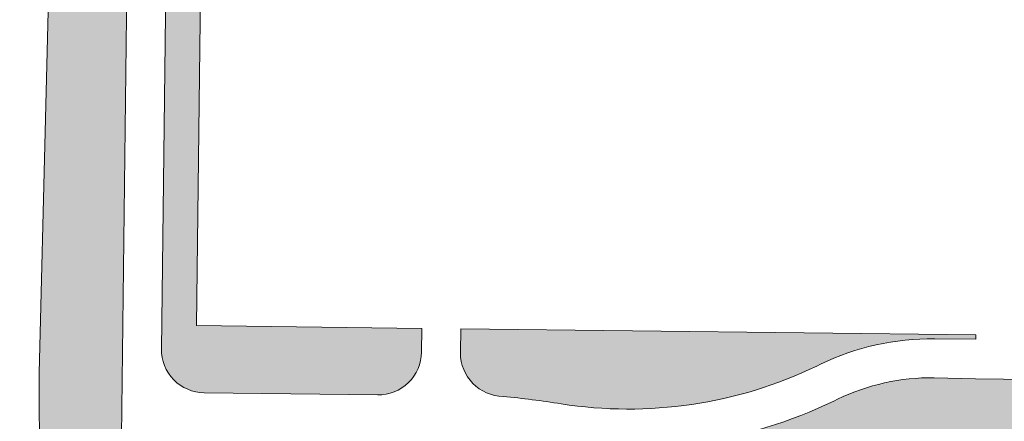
# Model space of a CAD drawing. Header units: metres. Extents: x 0 to 168310, y 0 to 462960.
# Tile 5 of 256: x 167430 to 167475, y 462641 to 462659. Entities that reach past the tile are written whole.
import ezdxf

# ---------------------------------------------------------------- set-up
doc = ezdxf.new("R2010")
doc.units = ezdxf.units.M
doc.header["$LTSCALE"] = 0.2
doc.layers.add('B_WE_GR_GRAS_BRM_RVA kruidenmengsel Barneveld_B116-A', color=83, linetype='Continuous', lineweight=18)
doc.layers.add('B_WE_GR_GRAS_BRM_RVA kruidenmengsel Barneveld_B116-G', color=83, linetype='Continuous', lineweight=18)

msp = doc.modelspace()

# ---------------------------------------------------------------- hatches: boundary and pattern name
at = {"layer": 'B_WE_GR_GRAS_BRM_RVA kruidenmengsel Barneveld_B116-A', "transparency": 33554687}
h = msp.add_hatch(color=256, dxfattribs=at)
h.dxf.hatch_style = 1
edge = h.paths.add_edge_path()
edge.add_line((167434.1370675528, 462727.2595774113), (167434.0745926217, 462727.2775319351))
edge.add_line((167434.0745926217, 462727.2775319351), (167434.0127152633, 462727.2953769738))
edge.add_line((167434.0127152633, 462727.2953769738), (167433.9514158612, 462727.3131079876))
edge.add_line((167433.9514158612, 462727.3131079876), (167433.8906746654, 462727.3307204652))
edge.add_line((167433.8906746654, 462727.3307204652), (167433.8304719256, 462727.3482098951))
edge.add_line((167433.8304719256, 462727.3482098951), (167433.7707878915, 462727.365571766))
edge.add_line((167433.7707878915, 462727.365571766), (167433.7116028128, 462727.3828015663))
edge.add_line((167433.7116028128, 462727.3828015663), (167433.6528969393, 462727.3998947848))
edge.add_line((167433.6528969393, 462727.3998947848), (167433.5946505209, 462727.41684691))
edge.add_line((167433.5946505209, 462727.41684691), (167433.5368438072, 462727.4336534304))
edge.add_line((167433.5368438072, 462727.4336534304), (167433.479457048, 462727.4503098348))
edge.add_line((167433.479457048, 462727.4503098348), (167433.4224704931, 462727.4668116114))
edge.add_line((167433.4224704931, 462727.4668116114), (167433.3658643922, 462727.4831542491))
edge.add_line((167433.3658643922, 462727.4831542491), (167433.3096190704, 462727.4993332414))
edge.add_line((167433.3096190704, 462727.4993332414), (167433.2537183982, 462727.5153458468))
edge.add_line((167433.2537183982, 462727.5153458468), (167433.1981552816, 462727.5311932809))
edge.add_line((167433.1981552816, 462727.5311932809), (167433.1429237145, 462727.5468771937))
edge.add_line((167433.1429237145, 462727.5468771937), (167433.0880170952, 462727.5623994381))
edge.add_line((167433.0880170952, 462727.5623994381), (167433.0334295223, 462727.5777615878))
edge.add_line((167433.0334295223, 462727.5777615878), (167432.9791548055, 462727.5929654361))
edge.add_line((167432.9791548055, 462727.5929654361), (167432.9251866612, 462727.6080127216))
edge.add_line((167432.9251866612, 462727.6080127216), (167432.8715191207, 462727.6229051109))
edge.add_line((167432.8715191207, 462727.6229051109), (167432.8181458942, 462727.6376443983))
edge.add_line((167432.8181458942, 462727.6376443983), (167432.765060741, 462727.6522322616))
edge.add_line((167432.765060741, 462727.6522322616), (167432.7122576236, 462727.666670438))
edge.add_line((167432.7122576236, 462727.666670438), (167432.6597303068, 462727.6809606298))
edge.add_line((167432.6597303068, 462727.6809606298), (167432.6074726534, 462727.695104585))
edge.add_line((167432.6074726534, 462727.695104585), (167432.5554784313, 462727.7091040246))
edge.add_line((167432.5554784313, 462727.7091040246), (167432.5037416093, 462727.7229606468))
edge.add_line((167432.5037416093, 462727.7229606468), (167432.452256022, 462727.7366761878))
edge.add_line((167432.452256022, 462727.7366761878), (167432.4010151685, 462727.7502523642))
edge.add_line((167432.4010151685, 462727.7502523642), (167432.3500132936, 462727.7636909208))
edge.add_line((167432.3500132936, 462727.7636909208), (167432.2992441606, 462727.77699353))
edge.add_line((167432.2992441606, 462727.77699353), (167432.2487013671, 462727.7901619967))
edge.add_line((167432.2487013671, 462727.7901619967), (167432.1983788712, 462727.803197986))
edge.add_line((167432.1983788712, 462727.803197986), (167432.1482706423, 462727.8161031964))
edge.add_line((167432.1482706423, 462727.8161031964), (167432.0983703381, 462727.8288793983))
edge.add_line((167432.0983703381, 462727.8288793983), (167432.0486718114, 462727.8415283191))
edge.add_line((167432.0486718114, 462727.8415283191), (167431.9991689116, 462727.8540516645))
edge.add_line((167431.9991689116, 462727.8540516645), (167431.9498555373, 462727.8664511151))
edge.add_line((167431.9498555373, 462727.8664511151), (167431.9007254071, 462727.8787284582))
edge.add_line((167431.9007254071, 462727.8787284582), (167431.8517726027, 462727.8908853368))
edge.add_line((167431.8517726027, 462727.8908853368), (167431.8029905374, 462727.9029235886))
edge.add_line((167431.8029905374, 462727.9029235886), (167431.7543733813, 462727.9148448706))
edge.add_line((167431.7543733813, 462727.9148448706), (167431.7059148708, 462727.9266509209))
edge.add_line((167431.7059148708, 462727.9266509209), (167431.6576088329, 462727.9383433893))
edge.add_line((167431.6576088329, 462727.9383433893), (167431.6094490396, 462727.9499241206))
edge.add_line((167431.6094490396, 462727.9499241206), (167431.5614294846, 462727.9613947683))
edge.add_line((167431.5614294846, 462727.9613947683), (167431.5135438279, 462727.9727570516))
edge.add_line((167431.5135438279, 462727.9727570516), (167431.465785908, 462727.9840126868))
edge.add_line((167431.465785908, 462727.9840126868), (167431.4181497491, 462727.9951634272))
edge.add_line((167431.4181497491, 462727.9951634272), (167431.3706289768, 462728.0062109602))
edge.add_line((167431.3706289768, 462728.0062109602), (167431.3232175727, 462728.0171570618))
edge.add_line((167431.3232175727, 462728.0171570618), (167431.2759093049, 462728.0280034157))
edge.add_line((167431.2759093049, 462728.0280034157), (167431.2286978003, 462728.0387517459))
edge.add_line((167431.2286978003, 462728.0387517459), (167431.1815774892, 462728.0494034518))
edge.add_line((167431.1815774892, 462728.0494034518), (167431.1345421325, 462728.0599594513))
edge.add_line((167431.1345421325, 462728.0599594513), (167431.0875863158, 462728.0704206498))
edge.add_line((167431.0875863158, 462728.0704206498), (167431.0407039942, 462728.0807878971))
edge.add_line((167431.0407039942, 462728.0807878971), (167430.9938895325, 462728.0910621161))
edge.add_line((167430.9938895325, 462728.0910621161), (167430.9471370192, 462728.1012441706))
edge.add_line((167430.9471370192, 462728.1012441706), (167430.9004407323, 462728.1113349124))
edge.add_line((167430.9004407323, 462728.1113349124), (167430.8537950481, 462728.1213352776))
edge.add_line((167430.8537950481, 462728.1213352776), (167430.8071938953, 462728.131246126))
edge.add_line((167430.8071938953, 462728.131246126), (167430.7606316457, 462728.1410683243))
edge.add_line((167430.7606316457, 462728.1410683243), (167430.7141026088, 462728.1508027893))
edge.add_line((167430.7141026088, 462728.1508027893), (167430.6676008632, 462728.1604503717))
edge.add_line((167430.6676008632, 462728.1604503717), (167430.6211207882, 462728.1700119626))
edge.add_line((167430.6211207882, 462728.1700119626), (167430.5746562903, 462728.1794884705))
edge.add_line((167430.5746562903, 462728.1794884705), (167430.5282018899, 462728.188880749))
edge.add_line((167430.5282018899, 462728.188880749), (167430.4817517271, 462728.1981896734))
edge.add_line((167430.4817517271, 462728.1981896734), (167430.4352999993, 462728.2074161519))
edge.add_line((167430.4352999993, 462728.2074161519), (167430.3888408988, 462728.2165610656))
edge.add_line((167430.3888408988, 462728.2165610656), (167430.3423686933, 462728.2256252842))
edge.add_line((167430.3423686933, 462728.2256252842), (167430.2958776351, 462728.2346096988))
edge.add_line((167430.2958776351, 462728.2346096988), (167430.2493617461, 462728.2435151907))
edge.add_line((167430.2493617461, 462728.2435151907), (167430.2028154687, 462728.2523426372))
edge.add_line((167430.2028154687, 462728.2523426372), (167430.156232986, 462728.2610929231))
edge.add_line((167430.156232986, 462728.2610929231), (167430.1096085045, 462728.2697669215))
edge.add_line((167430.1096085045, 462728.2697669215), (167430.0629360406, 462728.2783655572))
edge.add_line((167430.0629360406, 462728.2783655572), (167430.016210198, 462728.2868896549))
edge.add_line((167430.016210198, 462728.2868896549), (167429.96942494, 462728.2953401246))
edge.add_line((167429.96942494, 462728.2953401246), (167429.9225743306, 462728.3037178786))
edge.add_line((167429.9225743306, 462728.3037178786), (167429.8756530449, 462728.3120237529))
edge.add_line((167429.8756530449, 462728.3120237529), (167429.8286549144, 462728.320258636))
edge.add_line((167429.8286549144, 462728.320258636), (167429.7815743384, 462728.3284234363))
edge.add_line((167429.7815743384, 462728.3284234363), (167429.7409379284, 462728.3353978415))
edge.add_line((167429.7409379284, 462728.3353978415), (167429.8657655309, 462726.4177054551))
edge.add_line((167429.8657655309, 462726.4177054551), (167430.4651692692, 462716.9481846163))
edge.add_line((167430.4651692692, 462716.9481846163), (167430.7368717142, 462712.4554080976))
edge.add_line((167430.7368717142, 462712.4554080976), (167430.8270430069, 462710.7254829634))
edge.add_line((167430.8270430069, 462710.7254829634), (167431.2768983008, 462700.2938288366))
edge.add_line((167431.2768983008, 462700.2938288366), (167431.1937996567, 462687.1285328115))
edge.add_line((167431.1937996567, 462687.1285328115), (167430.9607361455, 462675.8629922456))
edge.add_line((167430.9607361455, 462675.8629922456), (167430.9607238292, 462674.3801840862))
edge.add_line((167430.9607238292, 462674.3801840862), (167431.1266487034, 462667.9140192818))
edge.add_line((167431.1266487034, 462667.9140192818), (167431.226623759, 462666.4642060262))
edge.add_line((167431.226623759, 462666.4642060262), (167430.6435033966, 462642.9172573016))
edge.add_line((167430.6435033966, 462642.9172573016), (167430.6860235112, 462629.5101165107))
edge.add_line((167430.6860235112, 462629.5101165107), (167430.7867832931, 462629.5094886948))
edge.add_line((167430.7867832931, 462629.5094886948), (167430.8772806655, 462629.507731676))
edge.add_line((167430.8772806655, 462629.507731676), (167430.9637485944, 462629.5048270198))
edge.add_line((167430.9637485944, 462629.5048270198), (167431.0463482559, 462629.5007941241))
edge.add_line((167431.0463482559, 462629.5007941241), (167431.1252408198, 462629.4956523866))
edge.add_line((167431.1252408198, 462629.4956523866), (167431.2005874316, 462629.4894212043))
edge.add_line((167431.2005874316, 462629.4894212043), (167431.2725492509, 462629.4821199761))
edge.add_line((167431.2725492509, 462629.4821199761), (167431.3412874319, 462629.4737680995))
edge.add_line((167431.3412874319, 462629.4737680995), (167431.4069631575, 462629.464384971))
edge.add_line((167431.4069631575, 462629.464384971), (167431.4697375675, 462629.4539899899))
edge.add_line((167431.4697375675, 462629.4539899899), (167431.5297718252, 462629.4426025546))
edge.add_line((167431.5297718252, 462629.4426025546), (167431.5872270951, 462629.4302420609))
edge.add_line((167431.5872270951, 462629.4302420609), (167431.642264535, 462629.4169279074))
edge.add_line((167431.642264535, 462629.4169279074), (167431.695045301, 462629.4026794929))
edge.add_line((167431.695045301, 462629.4026794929), (167431.7704413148, 462629.3801236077))
edge.add_line((167431.7704413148, 462629.3801236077), (167431.8642593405, 462629.3463035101))
edge.add_line((167431.8642593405, 462629.3463035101), (167431.951927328, 462629.3091145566))
edge.add_line((167431.951927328, 462629.3091145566), (167432.0347191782, 462629.2687225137))
edge.add_line((167432.0347191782, 462629.2687225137), (167432.1138945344, 462629.2253030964))
edge.add_line((167432.1138945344, 462629.2253030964), (167432.1920757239, 462629.1782147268))
edge.add_line((167432.1920757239, 462629.1782147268), (167432.2681521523, 462629.1286950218))
edge.add_line((167432.2681521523, 462629.1286950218), (167432.3430632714, 462629.0760583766))
edge.add_line((167432.3430632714, 462629.0760583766), (167432.4173076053, 462629.0198120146))
edge.add_line((167432.4173076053, 462629.0198120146), (167432.4735868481, 462628.9739352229))
edge.add_line((167432.4735868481, 462628.9739352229), (167432.9647683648, 462629.0848032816))
edge.add_line((167432.9647683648, 462629.0848032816), (167437.0480837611, 462630.0064773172))
edge.add_arc((167445.8024100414, 462637.3849822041), 11.44904201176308, 196.4637457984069, 220.1255619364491, ccw=False)
edge.add_arc((167446.204549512, 462637.2539832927), 11.79999999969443, 179.3108745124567, 195.3002816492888, ccw=False)
edge.add_line((167434.4054030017, 462637.3959044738), (167434.981434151, 462685.2864016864))
edge.add_arc((167455.7358087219, 462684.4980733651), 20.7693409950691, 137.3181116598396, 177.8247389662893, ccw=False)
edge.add_arc((167452.4755868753, 462687.1807737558), 16.5556934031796, 104.9425760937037, 136.4941978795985, ccw=False)
edge.add_arc((167451.9846927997, 462685.0866308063), 18.48029947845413, 73.61034701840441, 101.79637954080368, ccw=False)
edge.add_line((167457.199245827, 462702.8159823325), (167446.4265060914, 462715.4457755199))
edge.add_arc((167477.6489677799, 462741.3408419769), 40.56348827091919, 202.0046627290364, 219.6713953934, ccw=False)
edge.add_line((167440.0403930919, 462726.1424311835), (167439.8888537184, 462726.1580184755))
edge.add_line((167439.8888537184, 462726.1580184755), (167439.7400155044, 462726.1738018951))
edge.add_line((167439.7400155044, 462726.1738018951), (167439.5938315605, 462726.189775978))
edge.add_line((167439.5938315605, 462726.189775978), (167439.4502548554, 462726.2059353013))
edge.add_line((167439.4502548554, 462726.2059353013), (167439.3092383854, 462726.2222744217))
edge.add_line((167439.3092383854, 462726.2222744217), (167439.1707349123, 462726.2387879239))
edge.add_line((167439.1707349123, 462726.2387879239), (167439.0346976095, 462726.2554703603))
edge.add_line((167439.0346976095, 462726.2554703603), (167438.9010793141, 462726.2723162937))
edge.add_line((167438.9010793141, 462726.2723162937), (167438.7698330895, 462726.2893202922))
edge.add_line((167438.7698330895, 462726.2893202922), (167438.6409117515, 462726.3064769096))
edge.add_line((167438.6409117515, 462726.3064769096), (167438.5142683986, 462726.3237807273))
edge.add_line((167438.5142683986, 462726.3237807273), (167438.3898558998, 462726.3412263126))
edge.add_line((167438.3898558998, 462726.3412263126), (167438.2676273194, 462726.3588082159))
edge.add_line((167438.2676273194, 462726.3588082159), (167438.1475355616, 462726.3765209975))
edge.add_line((167438.1475355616, 462726.3765209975), (167438.029533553, 462726.394359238))
edge.add_line((167438.029533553, 462726.394359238), (167437.9135743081, 462726.4123175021))
edge.add_line((167437.9135743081, 462726.4123175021), (167437.7996107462, 462726.4303903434))
edge.add_line((167437.7996107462, 462726.4303903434), (167437.6875959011, 462726.4485723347))
edge.add_line((167437.6875959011, 462726.4485723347), (167437.5774826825, 462726.4668580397))
edge.add_line((167437.5774826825, 462726.4668580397), (167437.4692240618, 462726.4852420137))
edge.add_line((167437.4692240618, 462726.4852420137), (167437.3627730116, 462726.5037188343))
edge.add_line((167437.3627730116, 462726.5037188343), (167437.2580824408, 462726.5222830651))
edge.add_line((167437.2580824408, 462726.5222830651), (167437.1551053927, 462726.5409292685))
edge.add_line((167437.1551053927, 462726.5409292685), (167437.0537947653, 462726.5596520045))
edge.add_line((167437.0537947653, 462726.5596520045), (167436.9541035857, 462726.5784458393))
edge.add_line((167436.9541035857, 462726.5784458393), (167436.8559847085, 462726.5973053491))
edge.add_line((167436.8559847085, 462726.5973053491), (167436.7593911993, 462726.6162250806))
edge.add_line((167436.7593911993, 462726.6162250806), (167436.664276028, 462726.6351996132))
edge.add_line((167436.664276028, 462726.6351996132), (167436.570592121, 462726.6542234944))
edge.add_line((167436.570592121, 462726.6542234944), (167436.4782923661, 462726.6732913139))
edge.add_line((167436.4782923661, 462726.6732913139), (167436.3873298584, 462726.6923976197))
edge.add_line((167436.3873298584, 462726.6923976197), (167436.2976574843, 462726.7115369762))
edge.add_line((167436.2976574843, 462726.7115369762), (167436.2092281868, 462726.7307039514))
edge.add_line((167436.2092281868, 462726.7307039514), (167436.1219949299, 462726.7498931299))
edge.add_line((167436.1219949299, 462726.7498931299), (167436.0359161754, 462726.7690992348))
edge.add_line((167436.0359161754, 462726.7690992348), (167435.9509684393, 462726.788317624))
edge.add_line((167435.9509684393, 462726.788317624), (167435.8671318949, 462726.8075437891))
edge.add_line((167435.8671318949, 462726.8075437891), (167435.7843868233, 462726.8267732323))
edge.add_line((167435.7843868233, 462726.8267732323), (167435.7027133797, 462726.8460014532))
edge.add_line((167435.7027133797, 462726.8460014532), (167435.6220919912, 462726.8652239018))
edge.add_line((167435.6220919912, 462726.8652239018), (167435.5425027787, 462726.8844361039))
edge.add_line((167435.5425027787, 462726.8844361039), (167435.4639260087, 462726.9036335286))
edge.add_line((167435.4639260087, 462726.9036335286), (167435.386341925, 462726.9228116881))
edge.add_line((167435.386341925, 462726.9228116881), (167435.3097308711, 462726.9419660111))
edge.add_line((167435.3097308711, 462726.9419660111), (167435.2340730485, 462726.9610920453))
edge.add_line((167435.2340730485, 462726.9610920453), (167435.1593485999, 462726.9801852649))
edge.add_line((167435.1593485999, 462726.9801852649), (167435.0855379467, 462726.9992411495))
edge.add_line((167435.0855379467, 462726.9992411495), (167435.0126212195, 462727.0182551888))
edge.add_line((167435.0126212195, 462727.0182551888), (167434.940578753, 462727.0372228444))
edge.add_line((167434.940578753, 462727.0372228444), (167434.8693905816, 462727.0561396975))
edge.add_line((167434.8693905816, 462727.0561396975), (167434.7990372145, 462727.0750011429))
edge.add_line((167434.7990372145, 462727.0750011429), (167434.7294988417, 462727.0938026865))
edge.add_line((167434.7294988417, 462727.0938026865), (167434.6607557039, 462727.1125398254))
edge.add_line((167434.6607557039, 462727.1125398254), (167434.5927879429, 462727.131208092))
edge.add_line((167434.5927879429, 462727.131208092), (167434.5255760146, 462727.1498029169))
edge.add_line((167434.5255760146, 462727.1498029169), (167434.4590998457, 462727.1683198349))
edge.add_line((167434.4590998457, 462727.1683198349), (167434.3933400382, 462727.1867542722))
edge.add_line((167434.3933400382, 462727.1867542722), (167434.3282765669, 462727.2051017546))
edge.add_line((167434.3282765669, 462727.2051017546), (167434.2638899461, 462727.2233577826))
edge.add_line((167434.2638899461, 462727.2233577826), (167434.2001600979, 462727.2415177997))
edge.add_line((167434.2001600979, 462727.2415177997), (167434.1370675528, 462727.2595774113))
h = msp.add_hatch(color=256, dxfattribs=at)
h.dxf.hatch_style = 1
edge = h.paths.add_edge_path()
edge.add_line((167471.9476738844, 462691.8383570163), (167470.7434257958, 462693.2304971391))
edge.add_arc((167455.6174258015, 462680.1459977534), 19.99999999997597, 40.86090911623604, 69.0582787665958)
edge.add_line((167462.7657891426, 462698.824886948), (167457.961417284, 462700.6635078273))
edge.add_arc((167451.9892121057, 462685.0579542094), 16.70929497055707, 69.05828024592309, 101.6216655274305)
edge.add_arc((167452.4755889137, 462687.180775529), 14.7556934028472, 105.1342345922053, 136.4444222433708)
edge.add_arc((167455.7358087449, 462684.49807399), 18.96934099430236, 137.3575686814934, 177.7558247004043)
edge.add_line((167436.7810168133, 462685.2408798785), (167436.2853231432, 462644.0295385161))
edge.add_arc((167438.285178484, 462644.0054840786), 1.999999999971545, 179.3108745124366, 269.3108745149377)
edge.add_line((167438.2611240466, 462642.0056287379), (167446.2696388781, 462641.9093016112))
edge.add_arc((167446.2936933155, 462643.9091569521), 2.000000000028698, 269.3108745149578, 359.3204009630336)
edge.add_line((167448.2935526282, 462643.8854350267), (167448.3065957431, 462644.9850251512))
edge.add_line((167448.3065957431, 462644.9850251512), (167437.8984373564, 462645.1102154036))
edge.add_line((167437.8984373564, 462645.1102154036), (167438.2532836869, 462674.6116880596))
edge.add_line((167438.2532836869, 462674.6116880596), (167438.3856157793, 462685.6136099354))
edge.add_line((167438.3856157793, 462685.6136099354), (167474.3839505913, 462685.1758351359))
edge.add_arc((167464.3846738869, 462685.2961073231), 10.00000000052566, 359.3108745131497, 400.8609091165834)
h = msp.add_hatch(color=256, dxfattribs=at)
h.dxf.hatch_style = 1
edge = h.paths.add_edge_path()
edge.add_line((167471.9885211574, 462644.5001623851), (167473.8944242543, 462644.4772380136))
edge.add_line((167473.8944242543, 462644.4772380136), (167473.8968296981, 462644.6772235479))
edge.add_line((167473.8968296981, 462644.6772235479), (167450.1064655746, 462644.9633761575))
edge.add_line((167450.1064655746, 462644.9633761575), (167450.0934145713, 462643.8631210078))
edge.add_arc((167452.0932739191, 462643.8394020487), 2.000000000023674, 179.3204859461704, 269.3098997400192)
edge.add_arc((167447.4214616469, 462595.0446818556), 47.02510767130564, 81.05184505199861, 84.32791475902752, ccw=False)
edge.add_arc((167457.8465921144, 462661.2540596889), 19.99999999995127, 261.0518450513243, 295.7750742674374)
edge.add_line((167466.543379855, 462643.2438991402), (167466.7154952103, 462643.3270105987))
edge.add_arc((167471.8465999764, 462632.7010158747), 11.79999999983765, 89.31087451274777, 115.77507426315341, ccw=False)
h = msp.add_hatch(color=256, dxfattribs=at)
h.dxf.hatch_style = 1
edge = h.paths.add_edge_path()
edge.add_line((167455.6082284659, 462622.8956273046), (167455.1410367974, 462623.6863642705))
edge.add_line((167455.1410367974, 462623.6863642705), (167454.7631930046, 462624.3784919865))
edge.add_line((167454.7631930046, 462624.3784919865), (167454.464100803, 462624.9825387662))
edge.add_line((167454.464100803, 462624.9825387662), (167454.2331639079, 462625.5090329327))
edge.add_line((167454.2331639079, 462625.5090329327), (167454.0597860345, 462625.9685028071))
edge.add_line((167454.0597860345, 462625.9685028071), (167453.9333709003, 462626.3714767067))
edge.add_line((167453.9333709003, 462626.3714767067), (167453.8433222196, 462626.7284829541))
edge.add_line((167453.8433222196, 462626.7284829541), (167453.779043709, 462627.050049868))
edge.add_line((167453.779043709, 462627.050049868), (167453.7305842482, 462627.3461440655))
edge.add_line((167453.7305842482, 462627.3461440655), (167453.693761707, 462627.6217094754))
edge.add_line((167453.693761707, 462627.6217094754), (167453.6674307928, 462627.8790460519))
edge.add_line((167453.6674307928, 462627.8790460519), (167453.6504733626, 462628.1204301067))
edge.add_line((167453.6504733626, 462628.1204301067), (167453.6417712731, 462628.3481379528))
edge.add_line((167453.6417712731, 462628.3481379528), (167453.6402063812, 462628.5644459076))
edge.add_line((167453.6402063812, 462628.5644459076), (167453.6446605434, 462628.7716302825))
edge.add_line((167453.6446605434, 462628.7716302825), (167453.6540156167, 462628.9719673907))
edge.add_line((167453.6540156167, 462628.9719673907), (167453.6671770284, 462629.1676848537))
edge.add_line((167453.6671770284, 462629.1676848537), (167453.6836357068, 462629.3598006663))
edge.add_line((167453.6836357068, 462629.3598006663), (167453.7034932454, 462629.5480712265))
edge.add_line((167453.7034932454, 462629.5480712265), (167453.726879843, 462629.7321938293))
edge.add_line((167453.726879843, 462629.7321938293), (167453.7539256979, 462629.9118657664))
edge.add_line((167453.7539256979, 462629.9118657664), (167453.7847610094, 462630.0867843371))
edge.add_line((167453.7847610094, 462630.0867843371), (167453.8195159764, 462630.2566468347))
edge.add_line((167453.8195159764, 462630.2566468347), (167453.8583207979, 462630.4211505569))
edge.add_line((167453.8583207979, 462630.4211505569), (167453.9013069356, 462630.5799970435))
edge.add_line((167453.9013069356, 462630.5799970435), (167453.9488028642, 462630.7335502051))
edge.add_line((167453.9488028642, 462630.7335502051), (167454.0015461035, 462630.8835491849))
edge.add_line((167454.0015461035, 462630.8835491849), (167454.0603250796, 462631.0319042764))
edge.add_line((167454.0603250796, 462631.0319042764), (167454.1259282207, 462631.1805257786))
edge.add_line((167454.1259282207, 462631.1805257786), (167454.1991439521, 462631.3313239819))
edge.add_line((167454.1991439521, 462631.3313239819), (167454.2807606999, 462631.4862091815))
edge.add_line((167454.2807606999, 462631.4862091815), (167454.3715668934, 462631.6470916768))
edge.add_line((167454.3715668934, 462631.6470916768), (167454.4723509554, 462631.8158817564))
edge.add_line((167454.4723509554, 462631.8158817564), (167454.583645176, 462631.9939903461))
edge.add_line((167454.583645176, 462631.9939903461), (167454.7048531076, 462632.1806277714))
edge.add_line((167454.7048531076, 462632.1806277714), (167454.8350674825, 462632.3743983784))
edge.add_line((167454.8350674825, 462632.3743983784), (167454.9733810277, 462632.5739065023))
edge.add_line((167454.9733810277, 462632.5739065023), (167455.1188864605, 462632.7777564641))
edge.add_line((167455.1188864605, 462632.7777564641), (167455.2706765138, 462632.9845526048))
edge.add_line((167455.2706765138, 462632.9845526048), (167455.427843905, 462633.1928992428))
edge.add_line((167455.427843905, 462633.1928992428), (167455.5894813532, 462633.4014007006))
edge.add_line((167455.5894813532, 462633.4014007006), (167455.7546859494, 462633.6086779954))
edge.add_line((167455.7546859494, 462633.6086779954), (167455.9225982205, 462633.8135184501))
edge.add_line((167455.9225982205, 462633.8135184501), (167456.0923836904, 462634.0148050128))
edge.add_line((167456.0923836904, 462634.0148050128), (167456.2632081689, 462634.2114217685))
edge.add_line((167456.2632081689, 462634.2114217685), (167456.4342374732, 462634.402252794))
edge.add_line((167456.4342374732, 462634.402252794), (167456.6046374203, 462634.586182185))
edge.add_line((167456.6046374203, 462634.586182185), (167456.7735738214, 462634.7620940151))
edge.add_line((167456.7735738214, 462634.7620940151), (167456.9402124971, 462634.9288723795))
edge.add_line((167456.9402124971, 462634.9288723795), (167457.1037767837, 462635.085444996))
edge.add_line((167457.1037767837, 462635.085444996), (167457.2651703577, 462635.2320144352))
edge.add_line((167457.2651703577, 462635.2320144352), (167457.4272034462, 462635.3702297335))
edge.add_line((167457.4272034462, 462635.3702297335), (167457.5927892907, 462635.5018180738))
edge.add_line((167457.5927892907, 462635.5018180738), (167457.7648411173, 462635.628506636))
edge.add_line((167457.7648411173, 462635.628506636), (167457.9462721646, 462635.7520226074))
edge.add_line((167457.9462721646, 462635.7520226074), (167458.1399956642, 462635.8740931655))
edge.add_line((167458.1399956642, 462635.8740931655), (167458.3489248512, 462635.9964454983))
edge.add_line((167458.3489248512, 462635.9964454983), (167458.5759669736, 462636.1208040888))
edge.add_line((167458.5759669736, 462636.1208040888), (167458.8226486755, 462636.2482714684))
edge.add_line((167458.8226486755, 462636.2482714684), (167459.0873600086, 462636.3785371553))
edge.add_line((167459.0873600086, 462636.3785371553), (167459.3680577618, 462636.5110954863))
edge.add_line((167459.3680577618, 462636.5110954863), (167459.6626987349, 462636.6454407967))
edge.add_line((167459.6626987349, 462636.6454407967), (167459.9692397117, 462636.7810674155))
edge.add_line((167459.9692397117, 462636.7810674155), (167460.2856374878, 462636.9174696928))
edge.add_line((167460.2856374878, 462636.9174696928), (167460.6098488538, 462637.0541419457))
edge.add_line((167460.6098488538, 462637.0541419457), (167460.9398305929, 462637.1905785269))
edge.add_line((167460.9398305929, 462637.1905785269), (167461.2733075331, 462637.3261797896))
edge.add_line((167461.2733075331, 462637.3261797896), (167461.606877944, 462637.459889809))
edge.add_line((167461.606877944, 462637.459889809), (167461.9367987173, 462637.5905143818))
edge.add_line((167461.9367987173, 462637.5905143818), (167462.2593265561, 462637.716859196))
edge.add_line((167462.2593265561, 462637.716859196), (167462.5707181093, 462637.8377299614))
edge.add_line((167462.5707181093, 462637.8377299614), (167462.8672301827, 462637.9519324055))
edge.add_line((167462.8672301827, 462637.9519324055), (167463.1451195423, 462638.0582722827))
edge.add_line((167463.1451195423, 462638.0582722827), (167463.4006429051, 462638.1555552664))
edge.add_line((167463.4006429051, 462638.1555552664), (167463.6304042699, 462638.2427042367))
edge.add_line((167463.6304042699, 462638.2427042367), (167463.8348917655, 462638.3199516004))
edge.add_line((167463.8348917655, 462638.3199516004), (167464.0170283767, 462638.3883508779))
edge.add_line((167464.0170283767, 462638.3883508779), (167464.1797746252, 462638.4489681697))
edge.add_line((167464.1797746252, 462638.4489681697), (167464.3260908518, 462638.5028695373))
edge.add_line((167464.3260908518, 462638.5028695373), (167464.458937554, 462638.5511210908))
edge.add_line((167464.458937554, 462638.5511210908), (167464.5812752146, 462638.5947889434))
edge.add_line((167464.5812752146, 462638.5947889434), (167464.6960642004, 462638.6349391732))
edge.add_line((167464.6960642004, 462638.6349391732), (167464.8062572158, 462638.6726268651))
edge.add_line((167464.8062572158, 462638.6726268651), (167464.9145351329, 462638.7085235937))
edge.add_line((167464.9145351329, 462638.7085235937), (167465.0232433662, 462638.7428274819))
edge.add_line((167465.0232433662, 462638.7428274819), (167465.134706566, 462638.7757073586))
edge.add_line((167465.134706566, 462638.7757073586), (167465.2512493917, 462638.8073320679))
edge.add_line((167465.2512493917, 462638.8073320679), (167465.3751965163, 462638.83787045))
edge.add_line((167465.3751965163, 462638.83787045), (167465.5088725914, 462638.8674913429))
edge.add_line((167465.5088725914, 462638.8674913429), (167465.6546022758, 462638.8963635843))
edge.add_line((167465.6546022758, 462638.8963635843), (167465.8147060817, 462638.9246557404))
edge.add_line((167465.8147060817, 462638.9246557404), (167465.9899702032, 462638.9524344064))
edge.add_line((167465.9899702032, 462638.9524344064), (167466.1773617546, 462638.9795123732))
edge.add_line((167466.1773617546, 462638.9795123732), (167466.3732635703, 462639.0056636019))
edge.add_line((167466.3732635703, 462639.0056636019), (167466.5740585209, 462639.0306620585))
edge.add_line((167466.5740585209, 462639.0306620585), (167466.7761294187, 462639.0542817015))
edge.add_line((167466.7761294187, 462639.0542817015), (167466.9758591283, 462639.0762964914))
edge.add_line((167466.9758591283, 462639.0762964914), (167467.1696305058, 462639.0964803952))
edge.add_line((167467.1696305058, 462639.0964803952), (167467.3538264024, 462639.1146073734))
edge.add_line((167467.3538264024, 462639.1146073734), (167467.5256717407, 462639.1304670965))
edge.add_line((167467.5256717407, 462639.1304670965), (167467.6869017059, 462639.1439333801))
edge.add_line((167467.6869017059, 462639.1439333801), (167467.8407549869, 462639.1549080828))
edge.add_line((167467.8407549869, 462639.1549080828), (167467.9904713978, 462639.1632930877))
edge.add_line((167467.9904713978, 462639.1632930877), (167468.1392907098, 462639.1689902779))
edge.add_line((167468.1392907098, 462639.1689902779), (167468.2904526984, 462639.1719015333))
edge.add_line((167468.2904526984, 462639.1719015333), (167468.4471971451, 462639.1719287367))
edge.add_line((167468.4471971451, 462639.1719287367), (167468.612763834, 462639.1689737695))
edge.add_line((167468.612763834, 462639.1689737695), (167468.7901477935, 462639.1629418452))
edge.add_line((167468.7901477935, 462639.1629418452), (167468.9792647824, 462639.1537800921))
edge.add_line((167468.9792647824, 462639.1537800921), (167469.1779268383, 462639.1414642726))
edge.add_line((167469.1779268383, 462639.1414642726), (167469.3839052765, 462639.1259707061))
edge.add_line((167469.3839052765, 462639.1259707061), (167469.5949714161, 462639.10727571))
edge.add_line((167469.5949714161, 462639.10727571), (167469.8088965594, 462639.0853556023))
edge.add_line((167469.8088965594, 462639.0853556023), (167470.0234520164, 462639.0601867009))
edge.add_line((167470.0234520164, 462639.0601867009), (167470.2364091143, 462639.0317453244))
edge.add_line((167470.2364091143, 462639.0317453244), (167470.4455719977, 462639.0000100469))
edge.add_line((167470.4455719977, 462639.0000100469), (167470.6501242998, 462638.9650542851))
edge.add_line((167470.6501242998, 462638.9650542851), (167470.851103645, 462638.9270789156))
edge.add_line((167470.851103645, 462638.9270789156), (167471.0496779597, 462638.8862937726))
edge.add_line((167471.0496779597, 462638.8862937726), (167471.2470151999, 462638.8429086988))
edge.add_line((167471.2470151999, 462638.8429086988), (167471.444283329, 462638.7971335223))
edge.add_line((167471.444283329, 462638.7971335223), (167471.6426502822, 462638.749178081))
edge.add_line((167471.6426502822, 462638.749178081), (167471.8432839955, 462638.6992522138))
edge.add_line((167471.8432839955, 462638.6992522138), (167472.0473520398, 462638.6475657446))
edge.add_line((167472.0473520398, 462638.6475657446), (167472.2557688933, 462638.5943169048))
edge.add_line((167472.2557688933, 462638.5943169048), (167472.4687576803, 462638.5396723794))
edge.add_line((167472.4687576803, 462638.5396723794), (167472.6864247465, 462638.4837934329))
edge.add_line((167472.6864247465, 462638.4837934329), (167472.9088763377, 462638.4268413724))
edge.add_line((167472.9088763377, 462638.4268413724), (167473.1362188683, 462638.3689775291))
edge.add_line((167473.1362188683, 462638.3689775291), (167473.3685584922, 462638.3103631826))
edge.add_line((167473.3685584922, 462638.3103631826), (167473.6060015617, 462638.2511596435))
edge.add_line((167473.6060015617, 462638.2511596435), (167473.8486543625, 462638.1915282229))
edge.add_line((167473.8486543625, 462638.1915282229), (167474.0964985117, 462638.1316226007))
edge.add_line((167474.0964985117, 462638.1316226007), (167474.3487784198, 462638.0715514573))
edge.add_line((167474.3487784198, 462638.0715514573), (167474.6044685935, 462638.0114069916))
edge.add_line((167474.6044685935, 462638.0114069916), (167474.8625430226, 462637.9512813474))
edge.add_line((167474.8625430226, 462637.9512813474), (167475.1219758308, 462637.8912667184))
edge.add_line((167475.1219758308, 462637.8912667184), (167475.3817409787, 462637.8314552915))
edge.add_line((167475.3817409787, 462637.8314552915), (167475.640812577, 462637.7719391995))
edge.add_line((167475.640812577, 462637.7719391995), (167475.8981646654, 462637.7128106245))
edge.add_line((167475.8981646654, 462637.7128106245), (167476.1528585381, 462637.6541365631))
edge.add_line((167476.1528585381, 462637.6541365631), (167476.4051971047, 462637.5956257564))
edge.add_line((167476.4051971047, 462637.5956257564), (167476.6564068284, 462637.5367204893))
edge.add_line((167476.6564068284, 462637.5367204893), (167476.907736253, 462637.476856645))
edge.add_line((167476.907736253, 462637.476856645), (167477.1604339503, 462637.4154701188))
edge.add_line((167477.1604339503, 462637.4154701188), (167477.4157484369, 462637.3519968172))
edge.add_line((167477.4157484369, 462637.3519968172), (167477.6749282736, 462637.2858726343))
edge.add_line((167477.6749282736, 462637.2858726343), (167477.9392219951, 462637.2165334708))
edge.add_line((167477.9392219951, 462637.2165334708), (167478.2098699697, 462637.1434189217))
edge.add_line((167478.2098699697, 462637.1434189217), (167478.4876897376, 462637.0661596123))
edge.add_line((167478.4876897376, 462637.0661596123), (167478.7728799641, 462636.9846657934))
edge.add_line((167478.7728799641, 462636.9846657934), (167479.0655901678, 462636.8988699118))
edge.add_line((167479.0655901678, 462636.8988699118), (167479.3659698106, 462636.8087044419))
edge.add_line((167479.3659698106, 462636.8087044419), (167479.6741683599, 462636.7141018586))
edge.add_line((167479.6741683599, 462636.7141018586), (167479.9903353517, 462636.6149946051))
edge.add_line((167479.9903353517, 462636.6149946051), (167480.314620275, 462636.5113151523))
edge.add_line((167480.314620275, 462636.5113151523), (167480.6471726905, 462636.4029959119))
edge.add_line((167480.6471726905, 462636.4029959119), (167480.9883114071, 462636.2898840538))
edge.add_line((167480.9883114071, 462636.2898840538), (167481.3388627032, 462636.1715711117))
edge.add_line((167481.3388627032, 462636.1715711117), (167481.6997476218, 462636.0476008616))
edge.add_line((167481.6997476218, 462636.0476008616), (167482.0718872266, 462635.9175171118))
edge.add_line((167482.0718872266, 462635.9175171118), (167482.4562025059, 462635.7808636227))
edge.add_line((167482.4562025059, 462635.7808636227), (167482.853614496, 462635.6371842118))
edge.add_line((167482.853614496, 462635.6371842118), (167483.2650443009, 462635.4860226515))
edge.add_line((167483.2650443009, 462635.4860226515), (167483.6914128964, 462635.3269227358))
edge.add_line((167483.6914128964, 462635.3269227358), (167484.1332393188, 462635.1592934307))
edge.add_line((167484.1332393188, 462635.1592934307), (167484.5884148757, 462634.9816623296))
edge.add_line((167484.5884148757, 462634.9816623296), (167485.0537751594, 462634.792202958))
edge.add_line((167485.0537751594, 462634.792202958), (167485.5261529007, 462634.5890878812))
edge.add_line((167485.5261529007, 462634.5890878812), (167486.0023808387, 462634.3704896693))
edge.add_line((167486.0023808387, 462634.3704896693), (167486.4792917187, 462634.1345808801))
edge.add_line((167486.4792917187, 462634.1345808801), (167486.9537182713, 462633.8795340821))
edge.add_line((167486.9537182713, 462633.8795340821), (167487.4224932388, 462633.6035218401))
edge.add_line((167487.4224932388, 462633.6035218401), (167487.8826164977, 462633.3050526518))
edge.add_line((167487.8826164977, 462633.3050526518), (167488.333791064, 462632.9880680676))
edge.add_line((167488.333791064, 462632.9880680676), (167488.7779093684, 462632.6609101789))
edge.add_line((167488.7779093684, 462632.6609101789), (167489.2169268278, 462632.3320476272))
edge.add_line((167489.2169268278, 462632.3320476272), (167489.6527988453, 462632.0099490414))
edge.add_line((167489.6527988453, 462632.0099490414), (167490.0874808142, 462631.7030830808))
edge.add_line((167490.0874808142, 462631.7030830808), (167490.522928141, 462631.4199183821))
edge.add_line((167490.522928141, 462631.4199183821), (167490.9610962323, 462631.1689235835))
edge.add_line((167490.9610962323, 462631.1689235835), (167491.4039525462, 462630.9584911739))
edge.add_line((167491.4039525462, 462630.9584911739), (167491.8542472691, 462630.7920696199))
edge.add_line((167491.8542472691, 462630.7920696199), (167492.3159792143, 462630.6652205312))
edge.add_line((167492.3159792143, 462630.6652205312), (167492.7932588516, 462630.5728002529))
edge.add_line((167492.7932588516, 462630.5728002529), (167493.2901966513, 462630.5096651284))
edge.add_line((167493.2901966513, 462630.5096651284), (167493.8109030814, 462630.4706715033))
edge.add_line((167493.8109030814, 462630.4706715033), (167494.3594886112, 462630.4506757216))
edge.add_line((167494.3594886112, 462630.4506757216), (167494.940063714, 462630.4445341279))
edge.add_line((167494.940063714, 462630.4445341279), (167495.5567383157, 462630.4471030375))
edge.add_line((167495.5567383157, 462630.4471030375), (167496.2111855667, 462630.4531093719))
edge.add_line((167496.2111855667, 462630.4531093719), (167496.8970402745, 462630.4568532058))
edge.add_line((167496.8970402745, 462630.4568532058), (167497.6062820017, 462630.4525467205))
edge.add_line((167497.6062820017, 462630.4525467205), (167498.3308903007, 462630.4344020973))
edge.add_line((167498.3308903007, 462630.4344020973), (167499.0628447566, 462630.3966315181))
edge.add_line((167499.0628447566, 462630.3966315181), (167499.7941249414, 462630.333447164))
edge.add_line((167499.7941249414, 462630.333447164), (167500.5167104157, 462630.2390612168))
edge.add_line((167500.5167104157, 462630.2390612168), (167501.2225807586, 462630.1076858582))
edge.add_line((167501.2225807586, 462630.1076858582), (167501.9040973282, 462629.934875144))
edge.add_line((167501.9040973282, 462629.934875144), (167502.5563854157, 462629.7258975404))
edge.add_line((167502.5563854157, 462629.7258975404), (167503.175786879, 462629.4902973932))
edge.add_line((167503.175786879, 462629.4902973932), (167503.7586488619, 462629.2376375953))
edge.add_line((167503.7586488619, 462629.2376375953), (167504.3013184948, 462628.9774810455))
edge.add_line((167504.3013184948, 462628.9774810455), (167504.8001429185, 462628.719390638))
edge.add_line((167504.8001429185, 462628.719390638), (167505.2514692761, 462628.4729292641))
edge.add_line((167505.2514692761, 462628.4729292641), (167505.6516446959, 462628.2476598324))
edge.add_line((167505.6516446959, 462628.2476598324), (167505.9972911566, 462628.0527556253))
edge.add_line((167505.9972911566, 462628.0527556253), (167506.2901177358, 462627.89017852))
edge.add_line((167506.2901177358, 462627.89017852), (167506.5363169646, 462627.7555346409))
edge.add_line((167506.5363169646, 462627.7555346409), (167506.742235, 462627.6442125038))
edge.add_line((167506.742235, 462627.6442125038), (167506.9142176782, 462627.5516006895))
edge.add_line((167506.9142176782, 462627.5516006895), (167507.0586112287, 462627.4730877))
edge.add_line((167507.0586112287, 462627.4730877), (167507.1817616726, 462627.4040620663))
edge.add_line((167507.1817616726, 462627.4040620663), (167507.2900150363, 462627.3399123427))
edge.add_line((167507.2900150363, 462627.3399123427), (167507.3896917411, 462627.2760485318))
edge.add_line((167507.3896917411, 462627.2760485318), (167507.4849633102, 462627.2096805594))
edge.add_line((167507.4849633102, 462627.2096805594), (167507.5762622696, 462627.1411501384))
edge.add_line((167507.5762622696, 462627.1411501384), (167507.6636465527, 462627.0711127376))
edge.add_line((167507.6636465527, 462627.0711127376), (167507.7471741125, 462627.0002238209))
edge.add_line((167507.7471741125, 462627.0002238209), (167507.8269028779, 462626.9291388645))
edge.add_line((167507.8269028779, 462626.9291388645), (167507.9028907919, 462626.8585133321))
edge.add_line((167507.9028907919, 462626.8585133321), (167507.975195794, 462626.7890026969))
edge.add_line((167507.975195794, 462626.7890026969), (167508.0438758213, 462626.7212624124))
edge.add_line((167508.0438758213, 462626.7212624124), (167508.1091683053, 462626.6555357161))
edge.add_line((167508.1091683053, 462626.6555357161), (167508.1719624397, 462626.5905689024))
edge.add_line((167508.1719624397, 462626.5905689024), (167508.2332953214, 462626.5247685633))
edge.add_line((167508.2332953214, 462626.5247685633), (167508.2942040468, 462626.4565413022))
edge.add_line((167508.2942040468, 462626.4565413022), (167508.355725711, 462626.3842937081))
edge.add_line((167508.355725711, 462626.3842937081), (167508.4188974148, 462626.3064323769))
edge.add_line((167508.4188974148, 462626.3064323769), (167508.4847562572, 462626.2213638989))
edge.add_line((167508.4847562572, 462626.2213638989), (167508.5543393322, 462626.1274948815))
edge.add_line((167508.5543393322, 462626.1274948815), (167508.6285028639, 462626.0234669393))
edge.add_line((167508.6285028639, 462626.0234669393), (167508.7066497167, 462625.9098101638))
edge.add_line((167508.7066497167, 462625.9098101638), (167508.7874827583, 462625.7879642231))
edge.add_line((167508.7874827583, 462625.7879642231), (167508.8697003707, 462625.6593746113))
edge.add_line((167508.8697003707, 462625.6593746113), (167508.9520009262, 462625.5254868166))
edge.add_line((167508.9520009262, 462625.5254868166), (167509.0330828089, 462625.3877463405))
edge.add_line((167509.0330828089, 462625.3877463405), (167509.1116443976, 462625.2475986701))
edge.add_line((167509.1116443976, 462625.2475986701), (167509.1863840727, 462625.106489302))
edge.add_line((167509.1863840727, 462625.106489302), (167509.2559922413, 462624.9658126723))
edge.add_line((167509.2559922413, 462624.9658126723), (167509.3189891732, 462624.8258732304))
edge.add_line((167509.3189891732, 462624.8258732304), (167509.3737320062, 462624.6859303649))
edge.add_line((167509.3737320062, 462624.6859303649), (167509.4185713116, 462624.5452013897))
edge.add_line((167509.4185713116, 462624.5452013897), (167509.4518576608, 462624.4029036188))
edge.add_line((167509.4518576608, 462624.4029036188), (167509.4719416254, 462624.2582543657))
edge.add_line((167509.4719416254, 462624.2582543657), (167509.4771737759, 462624.1104709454))
edge.add_line((167509.4771737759, 462624.1104709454), (167509.4659046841, 462623.9587706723))
edge.add_line((167509.4659046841, 462623.9587706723), (167509.4364773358, 462623.8023632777))
edge.add_line((167509.4364773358, 462623.8023632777), (167509.3863862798, 462623.6396103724))
edge.add_line((167509.3863862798, 462623.6396103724), (167509.311514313, 462623.4672624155))
edge.add_line((167509.311514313, 462623.4672624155), (167509.2075639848, 462623.2818896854))
edge.add_line((167509.2075639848, 462623.2818896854), (167509.0702378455, 462623.0800624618))
edge.add_line((167509.0702378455, 462623.0800624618), (167508.895238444, 462622.8583510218))
edge.add_line((167508.895238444, 462622.8583510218), (167508.6782683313, 462622.6133256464))
edge.add_line((167508.6782683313, 462622.6133256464), (167508.4150300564, 462622.3415566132))
edge.add_line((167508.4150300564, 462622.3415566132), (167508.1012261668, 462622.039614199))
edge.add_line((167508.1012261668, 462622.039614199), (167508.0053526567, 462616.1603958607))
edge.add_line((167508.0053526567, 462616.1603958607), (167511.263857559, 462616.1072588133))
edge.add_arc((167511.359724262, 462621.9864772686), 5.880000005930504, 269.0658161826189, 279.4833147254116)
edge.add_arc((167172.9137461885, 462667.5558233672), 343.2799999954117, 351.3938393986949, 355.7573273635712)
edge.add_line((167515.2530403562, 462642.1596412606), (167473.8725347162, 462642.6573696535))
edge.add_line((167473.8725347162, 462642.6573696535), (167471.966872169, 462642.7002925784))
edge.add_arc((167471.8465999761, 462632.7010158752), 9.999999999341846, 89.31087448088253, 115.7750742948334)
edge.add_line((167467.4982061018, 462641.706096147), (167467.3260907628, 462641.6229846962))
edge.add_arc((167457.8465923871, 462661.2540598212), 21.80000000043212, 261.05173392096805, 295.7750735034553, ccw=False)
edge.add_arc((167447.5368405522, 462596.9230037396), 43.35206598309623, 80.81640929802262, 84.02635401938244)
edge.add_arc((167452.0244802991, 462638.0398069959), 1.999999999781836, 89.31090311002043, 179.3204009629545)
edge.add_line((167450.0246209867, 462638.0635289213), (167450.3787193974, 462631.7847146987))
edge.add_arc((167591.0738422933, 462632.3265097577), 140.6961660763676, 180.2206360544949, 185.7726291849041)
edge.add_arc((167598.0469404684, 462632.8611989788), 147.6877794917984, 185.7069164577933, 187.8308542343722)
edge.add_arc((167378.0296361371, 462601.847225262), 74.50715443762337, 7.719441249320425, 8.405767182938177, ccw=False)
edge.add_line((167451.8615828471, 462611.8552074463), (167455.4273713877, 462611.7971008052))
edge.add_line((167455.4273713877, 462611.7971008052), (167455.6082284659, 462622.8956273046))

# ---------------------------------------------------------------- linework, layer by layer
at = {"layer": 'B_WE_GR_GRAS_BRM_RVA kruidenmengsel Barneveld_B116-G', "flags": 128}
for points in [[(167471.9476738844, 462691.8383570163), (167470.7434257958, 462693.2304971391, 0.1236588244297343), (167462.7657891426, 462698.824886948), (167457.961417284, 462700.6635078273, 0.1430484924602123), (167448.6231527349, 462701.4246943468, 0.1374727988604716), (167441.7820447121, 462697.3483022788, 0.1781192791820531), (167436.7810168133, 462685.2408798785), (167436.2853231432, 462644.0295385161, 0.4142135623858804), (167438.2611240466, 462642.0056287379), (167446.2696388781, 462641.9093016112, 0.4142622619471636), (167448.2935526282, 462643.8854350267), (167448.3065957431, 462644.9850251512), (167437.8984373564, 462645.1102154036), (167438.2532836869, 462674.6116880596), (167438.3856157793, 462685.6136099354), (167474.3839505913, 462685.1758351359, 0.1833089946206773)], [(167471.9885211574, 462644.5001623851), (167473.8944242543, 462644.4772380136), (167473.8968296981, 462644.6772235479), (167450.1064655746, 462644.9633761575), (167450.0934145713, 462643.8631210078, 0.4141594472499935), (167452.0691854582, 462641.8395471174, -0.014295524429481), (167454.7357786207, 462641.4974699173, 0.1526787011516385), (167466.543379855, 462643.2438991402), (167466.7154952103, 462643.3270105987, -0.1159878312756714)]]:
    msp.add_lwpolyline(points, format="xyb", close=True, dxfattribs=at)
for points in [[(167434.4054030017, 462637.3959044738), (167434.981434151, 462685.2864016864, -0.1786071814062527)], [(167515.2530403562, 462642.1596412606), (167473.8725347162, 462642.6573696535), (167471.966872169, 462642.7002925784, 0.1159878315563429), (167467.4982061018, 462641.706096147), (167467.3260907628, 462641.6229846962, -0.1526791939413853), (167454.4557639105, 462639.7193835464, 0.014006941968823)]]:
    msp.add_lwpolyline(points, format="xyb", dxfattribs=at)
msp.add_lwpolyline([(167431.226623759, 462666.4642060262), (167430.6435033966, 462642.9172573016), (167430.6860235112, 462629.5101165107)], dxfattribs=at)

doc.saveas('drawing.dxf')
